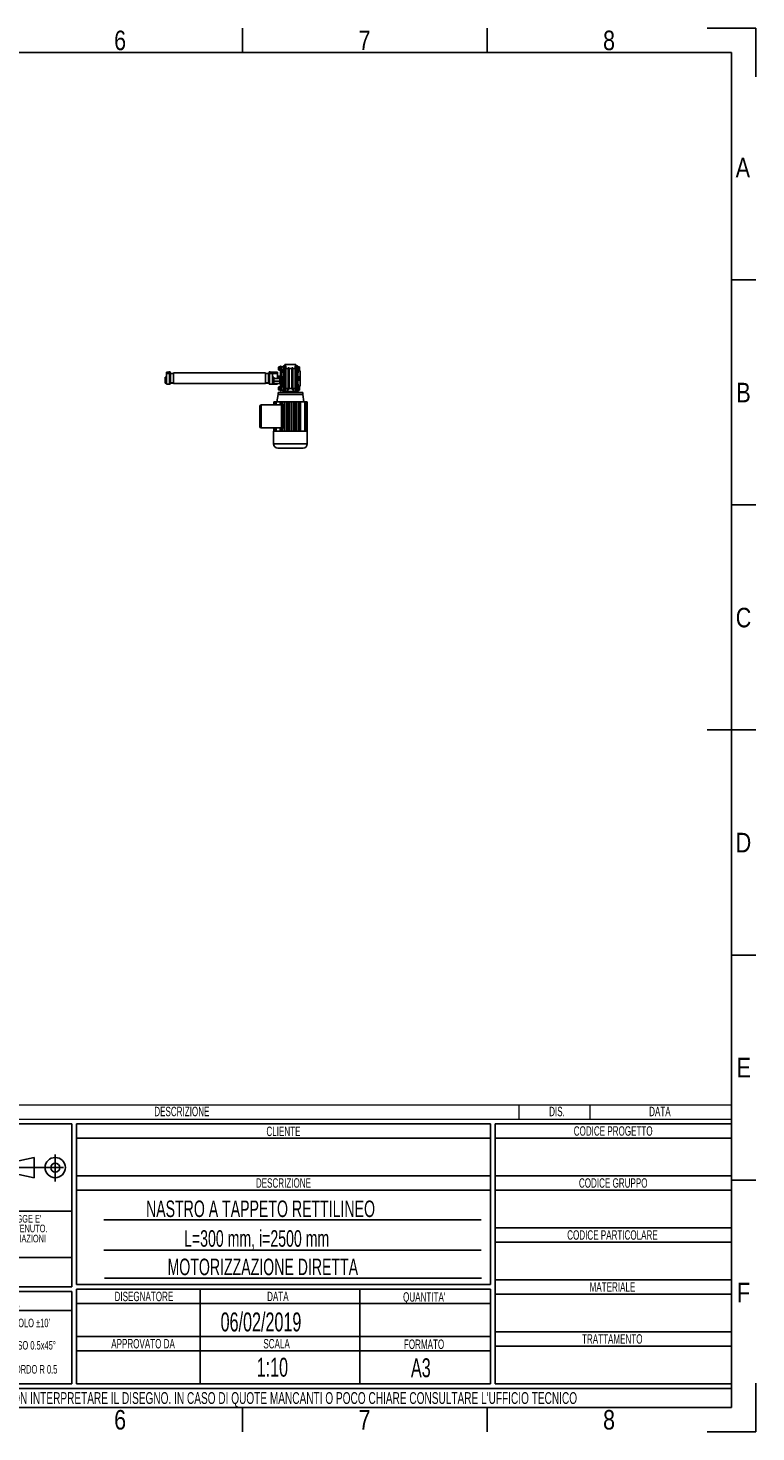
# Model space of a CAD drawing. Header units: millimetres. Extents: x 0 to 420, y 0 to 297.
# Tile 7 of 7: x 266 to 420, y 0 to 297. Entities that reach past the tile are written whole.
import ezdxf
from ezdxf.enums import TextEntityAlignment as Align

# ---------------------------------------------------------------- set-up
doc = ezdxf.new("R2010")
doc.units = ezdxf.units.MM
doc.linetypes.add('CENTERX2', pattern=[20.32, 12.7, -2.54, 2.54, -2.54])
doc.layers.add('CARTIGLIO', color=140, linetype='Continuous')
doc.styles.add('SLDTEXTSTYLE0', font='TXT', dxfattribs={"width": 0.638298})
doc.styles.add('SLDTEXTSTYLE1', font='TXT', dxfattribs={"width": 0.675})
doc.styles.add('SLDTEXTSTYLE2', font='TXT', dxfattribs={"width": 0.821468})

# ---------------------------------------------------------------- blocks, each defined once
blk = doc.blocks.new('SW_NOTE_0')
at = {"layer": 'CARTIGLIO', "color": 0, "insert": (7.53, 2.58), "char_height": 2, "attachment_point": 2, "style": 'SLDTEXTSTYLE0'}
blk.add_mtext('TRATTAMENTO', dxfattribs=at)
blk = doc.blocks.new('SW_NOTE_0_1')
at = {"layer": 'CARTIGLIO', "color": 0, "insert": (85.41, 3.22), "char_height": 2.5, "attachment_point": 2, "style": 'SLDTEXTSTYLE0'}
blk.add_mtext("ATTENZIONE: NON INTERPRETARE IL DISEGNO. IN CASO DI QUOTE MANCANTI O POCO CHIARE CONSULTARE L'UFFICIO TECNICO", dxfattribs=at)
blk = doc.blocks.new('SW_NOTE_0_2')
at = {"layer": 'CARTIGLIO', "color": 0, "insert": (3.51, 2.58), "char_height": 2, "attachment_point": 2, "style": 'SLDTEXTSTYLE0'}
blk.add_mtext('SCALA', dxfattribs=at)
blk = doc.blocks.new('SW_NOTE_0_3')
at = {"layer": 'CARTIGLIO', "color": 0, "insert": (8.67, 2.58), "char_height": 2, "attachment_point": 2, "style": 'SLDTEXTSTYLE0'}
blk.add_mtext('APPROVATO DA', dxfattribs=at)
blk = doc.blocks.new('SW_NOTE_0_4')
at = {"layer": 'CARTIGLIO', "color": 0, "insert": (5.4, 2.58), "char_height": 2, "attachment_point": 2, "style": 'SLDTEXTSTYLE0'}
blk.add_mtext('FORMATO', dxfattribs=at)
blk = doc.blocks.new('SW_NOTE_0_5')
at = {"layer": 'CARTIGLIO', "color": 0, "insert": (7.61, 2.58), "char_height": 2, "attachment_point": 2, "style": 'SLDTEXTSTYLE0'}
blk.add_mtext('DISEGNATORE', dxfattribs=at)
blk = doc.blocks.new('SW_NOTE_0_6')
at = {"layer": 'CARTIGLIO', "color": 0, "insert": (2.85, 2.58), "char_height": 2, "attachment_point": 2, "style": 'SLDTEXTSTYLE0'}
blk.add_mtext('DATA', dxfattribs=at)
blk = doc.blocks.new('SW_NOTE_0_7')
at = {"layer": 'CARTIGLIO', "color": 0, "insert": (5.56, 2.58), "char_height": 2, "attachment_point": 2, "style": 'SLDTEXTSTYLE0'}
blk.add_mtext("QUANTITA'", dxfattribs=at)
blk = doc.blocks.new('SW_NOTE_0_8')
at = {"layer": 'CARTIGLIO', "color": 0, "insert": (7.1, 2.58), "char_height": 2, "attachment_point": 2, "style": 'SLDTEXTSTYLE0'}
blk.add_mtext('DESCRIZIONE', dxfattribs=at)
blk = doc.blocks.new('SW_NOTE_0_9')
at = {"layer": 'CARTIGLIO', "color": 0, "insert": (4.23, 2.58), "char_height": 2, "attachment_point": 2, "style": 'SLDTEXTSTYLE0'}
blk.add_mtext('CLIENTE', dxfattribs=at)
blk = doc.blocks.new('SW_NOTE_0_10')
at = {"layer": 'CARTIGLIO', "color": 0, "insert": (5.69, 2.58), "char_height": 2, "attachment_point": 2, "style": 'SLDTEXTSTYLE0'}
blk.add_mtext('MATERIALE', dxfattribs=at)
blk = doc.blocks.new('SW_NOTE_0_11')
at = {"layer": 'CARTIGLIO', "color": 0, "insert": (12.15, 2.58), "char_height": 2, "attachment_point": 2, "style": 'SLDTEXTSTYLE0'}
blk.add_mtext('CODICE PARTICOLARE', dxfattribs=at)
blk = doc.blocks.new('SW_NOTE_0_12')
at = {"layer": 'CARTIGLIO', "color": 0, "insert": (9.55, 2.58), "char_height": 2, "attachment_point": 2, "style": 'SLDTEXTSTYLE0'}
blk.add_mtext('CODICE GRUPPO', dxfattribs=at)
blk = doc.blocks.new('SW_NOTE_0_13')
at = {"layer": 'CARTIGLIO', "color": 0, "insert": (10.69, 2.58), "char_height": 2, "attachment_point": 2, "style": 'SLDTEXTSTYLE0'}
blk.add_mtext('CODICE PROGETTO', dxfattribs=at)
blk = doc.blocks.new('SW_NOTE_0_14')
at = {"layer": 'CARTIGLIO', "color": 0, "insert": (6.68, 2.32), "char_height": 1.8, "attachment_point": 2, "style": 'SLDTEXTSTYLE0'}
blk.add_mtext("ANGOLO ±10'", dxfattribs=at)
blk = doc.blocks.new('SW_NOTE_0_15')
at = {"layer": 'CARTIGLIO', "color": 0, "insert": (23.94, 3.87), "char_height": 3, "attachment_point": 2, "style": 'SLDTEXTSTYLE0'}
blk.add_mtext('TOLLERANZE DI LAVORAZIONE', dxfattribs=at)
blk = doc.blocks.new('SW_NOTE_0_16')
at = {"layer": 'CARTIGLIO', "color": 0, "insert": (21.07, 5.8), "char_height": 4.5, "attachment_point": 2, "style": 'SLDTEXTSTYLE1'}
blk.add_mtext('CONFIDENZIALE', dxfattribs=at)
blk = doc.blocks.new('SW_NOTE_0_17')
at = {"layer": 'CARTIGLIO', "color": 0, "insert": (28.04, 2.06), "char_height": 1.6, "attachment_point": 2, "style": 'SLDTEXTSTYLE0'}
blk.add_mtext('DISEGNO ESEGUITO CON CAD NON SONO AMMESSE VARIAZIONI', dxfattribs=at)
blk = doc.blocks.new('SW_NOTE_0_18')
at = {"layer": 'CARTIGLIO', "color": 0, "insert": (27.34, 2.06), "char_height": 1.6, "attachment_point": 2, "style": 'SLDTEXTSTYLE0'}
blk.add_mtext('VIETATO RIPRODURRE O COMUNICARNE A TERZI IL CONTENUTO.', dxfattribs=at)
blk = doc.blocks.new('SW_NOTE_0_19')
at = {"layer": 'CARTIGLIO', "color": 0, "insert": (7.59, 2.32), "char_height": 1.8, "attachment_point": 2, "style": 'SLDTEXTSTYLE0'}
blk.add_mtext('SMUSSO 0.5x45°', dxfattribs=at)
blk = doc.blocks.new('SW_NOTE_0_21')
at = {"layer": 'CARTIGLIO', "color": 0, "char_height": 1.6, "attachment_point": 2, "style": 'SLDTEXTSTYLE0'}
for s, insert in [("DISEGNO DI PROPRIETA'", (10.28, 2.06)), ('ALUSIC srl', (25.45, 2.06)), (". A TERMINI DI LEGGE E'", (39.41, 2.06))]:
    blk.add_mtext(s, dxfattribs=dict(at, insert=insert))
blk = doc.blocks.new('SW_NOTE_0_22')
at = {"layer": 'CARTIGLIO', "color": 0, "insert": (8.57, 2.32), "char_height": 1.8, "attachment_point": 2, "style": 'SLDTEXTSTYLE0'}
blk.add_mtext('RACCORDO R 0.5', dxfattribs=at)
blk = doc.blocks.new('SW_NOTE_0_28')
at = {"layer": 'CARTIGLIO', "color": 0, "insert": (2.85, 2.58), "char_height": 2, "attachment_point": 2, "style": 'SLDTEXTSTYLE0'}
blk.add_mtext('DATA', dxfattribs=at)
blk = doc.blocks.new('SW_NOTE_0_29')
at = {"layer": 'CARTIGLIO', "color": 0, "insert": (7.1, 2.58), "char_height": 2, "attachment_point": 2, "style": 'SLDTEXTSTYLE0'}
blk.add_mtext('DESCRIZIONE', dxfattribs=at)
blk = doc.blocks.new('SW_NOTE_0_30')
at = {"layer": 'CARTIGLIO', "color": 0, "insert": (1.97, 2.58), "char_height": 2, "attachment_point": 2, "style": 'SLDTEXTSTYLE0'}
blk.add_mtext('DIS.', dxfattribs=at)
blk = doc.blocks.new('Cartiglio ALUSIC')
at = {"color": 161, "linetype": 'Continuous', "lineweight": 18}
for p, q in [((113.97, 154), (313.62, 154)), ((268.62, 154), (268.62, 151)), ((283.62, 154), (283.62, 151)), ((313.62, 151), (313.62, 154)), ((113.97, 151), (313.62, 151))]:
    blk.add_line(p, q, dxfattribs=at)
at = {"layer": 'CARTIGLIO'}
for p, q in [((173.97, 150), (113.97, 150)), ((173.97, 115.55), (173.97, 150)), ((262.62, 150), (174.97, 150)), ((174.97, 150), (174.97, 116)), ((262.62, 116), (262.62, 150)), ((313.62, 150), (263.62, 150)), ((263.62, 150), (263.62, 95)), ((313.62, 95), (313.62, 150)), ((174.97, 147), (262.62, 147)), ((263.62, 147), (313.62, 147)), ((160.56, 141.71), (166.06, 142.89)), ((166.06, 142.89), (166.06, 138.61)), ((160.56, 139.79), (166.06, 138.61)), ((174.97, 139), (262.62, 139)), ((263.62, 139), (313.62, 139)), ((174.97, 136), (262.62, 136)), ((263.62, 136), (313.62, 136)), ((113.97, 131.5), (173.97, 131.5)), ((260.62, 129.67), (180.8, 129.67)), ((263.62, 128), (313.62, 128)), ((263.62, 125), (313.62, 125)), ((180.8, 123.31), (260.62, 123.31)), ((173.97, 121.76), (113.97, 121.76)), ((174.97, 116), (262.62, 116)), ((180.92, 117.32), (260.74, 117.32)), ((263.62, 117), (313.62, 117)), ((173.97, 115.55), (113.97, 115.55)), ((113.97, 114.55), (173.97, 114.55)), ((173.97, 95), (173.97, 114.55)), ((174.97, 115), (262.62, 115)), ((174.97, 95), (174.97, 115)), ((201.14, 115), (201.14, 95)), ((234.97, 115), (234.97, 95)), ((262.62, 115), (262.62, 95)), ((263.62, 114), (313.62, 114)), ((173.96, 110.49), (113.96, 110.49)), ((174.97, 112), (262.62, 112)), ((174.97, 105), (262.62, 105)), ((263.62, 106), (313.62, 106)), ((174.97, 102), (262.62, 102)), ((263.62, 103), (313.62, 103)), ((113.97, 95), (173.97, 95)), ((313.62, 94), (113.97, 94)), ((262.62, 95), (174.97, 95)), ((263.62, 95), (313.62, 95)), ((313.62, 90), (313.62, 94)), ((113.97, 90), (313.62, 90))]:
    blk.add_line(p, q, dxfattribs=at)
at = {"layer": 'CARTIGLIO', "linetype": 'CENTERX2'}
for p, q in [((170.49, 143.5), (170.49, 137.84)), ((159.56, 140.75), (173.38, 140.75))]:
    blk.add_line(p, q, dxfattribs=at)
at = {"layer": 'CARTIGLIO', "linetype": 'Continuous'}
blk.add_line((113.97, 90), (313.62, 90), dxfattribs=at)
at = {"layer": 'CARTIGLIO'}
for radius in [2.14, 0.957]:
    blk.add_circle((170.49, 140.75), radius, dxfattribs=at)
at = {"layer": 'CARTIGLIO', "color": 140}
for name, p in [('SW_NOTE_0_29', (190.19, 151.04)), ('SW_NOTE_0_30', (274.72, 151.04)), ('SW_NOTE_0_28', (295.62, 151.04)), ('SW_NOTE_0_9', (214.56, 146.84)), ('SW_NOTE_0_13', (277.89, 146.91)), ('SW_NOTE_0_8', (211.69, 135.91)), ('SW_NOTE_0_12', (279.04, 135.91)), ('SW_NOTE_0_21', (118.97, 128.66)), ('SW_NOTE_0_18', (116.35, 126.61)), ('SW_NOTE_0_17', (115.64, 124.47)), ('SW_NOTE_0_11', (276.28, 124.91)), ('SW_NOTE_0_16', (122.24, 115.47)), ('SW_NOTE_0_10', (282.74, 113.91)), ('SW_NOTE_0_15', (119.54, 110.32)), ('SW_NOTE_0_5', (181.65, 111.91)), ('SW_NOTE_0_6', (214.76, 111.91)), ('SW_NOTE_0_7', (243.03, 111.8)), ('SW_NOTE_0_14', (157.6, 106.46)), ('SW_NOTE_0_19', (156.67, 101.73)), ('SW_NOTE_0_3', (180.41, 101.91)), ('SW_NOTE_0_2', (213.83, 101.91)), ('SW_NOTE_0_4', (243.15, 101.8)), ('SW_NOTE_0', (280.86, 102.91)), ('SW_NOTE_0_22', (155.63, 96.65)), ('SW_NOTE_0_1', (127.63, 90.02))]:
    blk.add_blockref(name, p, dxfattribs=at)
at = {"layer": 'CARTIGLIO', "color": 140, "style": 'SLDTEXTSTYLE0', "width": 0.638298}
for tag, height, p in [('AUTOATTR1', 3.5, (223.45, 133.7)), ('AUTOATTR2', 3.5, (221.93, 127.42)), ('AUTOATTR11', 3.5, (222.86, 121.41)), ('AUTOATTR8', 4, (219.24, 110)), ('AUTOATTR9', 4, (218.12, 100.42)), ('AUTOATTR0', 4, (249.03, 100.31))]:
    blk.add_attdef(tag, text='', height=height, dxfattribs=at).set_placement(p, align=Align.TOP_CENTER)
at = {"layer": 'CARTIGLIO', "color": 140}
for tag in ['AUTOATTR13', 'AUTOATTR12', 'AUTOATTR10', 'AUTOATTR7', 'AUTOATTR6', 'AUTOATTR5', 'AUTOATTR4', 'AUTOATTR3']:
    blk.add_attdef(tag, (0, 0), '', height=4, dxfattribs=at)

msp = doc.modelspace()

# ---------------------------------------------------------------- linework, layer by layer
at = {"color": 7, "linetype": 'Continuous', "lineweight": 25}
for p, q in [((320.31366, 225.52996), (320.31366, 225.85429)), ((322.64883, 225.85429), (320.31366, 225.85429)), ((322.64883, 225.52996), (322.64883, 225.85429)), ((294.95109, 223.13641), (295.17812, 223.13641)), ((294.95109, 222.68635), (294.95109, 223.13641)), ((295.24299, 223.32452), (295.17812, 223.25965)), ((295.17812, 222.61099), (295.17812, 223.25965)), ((295.24299, 224.23264), (295.89165, 224.23264)), ((295.24299, 223.93779), (295.24299, 224.23264)), ((295.89165, 223.93779), (295.24299, 223.93779)), ((295.24299, 223.93779), (295.24299, 221.63801)), ((295.98895, 224.26507), (295.79435, 224.26507)), ((295.89165, 224.23264), (295.89165, 223.93779)), ((295.89165, 223.97318), (295.98895, 223.97318)), ((295.89165, 223.93779), (295.89165, 221.63801)), ((295.89165, 223.90831), (296.08625, 223.90831)), ((296.08625, 223.81101), (295.89165, 223.81101)), ((296.08625, 223.48668), (295.89165, 223.48668)), ((295.98895, 223.97318), (295.98895, 224.26507)), ((295.98895, 223.48668), (295.98895, 223.81101)), ((296.08625, 223.58398), (295.98895, 223.58398)), ((296.7349, 223.9448), (296.08625, 223.94075)), ((296.08625, 222.93532), (296.08625, 223.94075)), ((296.08625, 221.9299), (296.08625, 222.93532)), ((316.19467, 224.03804), (296.7349, 224.03804)), ((296.7349, 224.03804), (296.7349, 221.8326)), ((316.19467, 224.03804), (316.19467, 221.8326)), ((316.84333, 223.94075), (316.19467, 223.9448)), ((316.84333, 222.93532), (316.84333, 223.94075)), ((316.84333, 223.90831), (317.03793, 223.90831)), ((317.03793, 223.81101), (316.84333, 223.81101)), ((316.94063, 223.51912), (316.84333, 223.51912)), ((317.03793, 223.48668), (316.84333, 223.48668)), ((316.84333, 221.9299), (316.84333, 222.93532)), ((316.94063, 223.97318), (316.94063, 224.26507)), ((316.94063, 224.26507), (317.13523, 224.26507)), ((317.03793, 223.97318), (316.94063, 223.97318)), ((316.94063, 223.48668), (316.94063, 223.81101)), ((317.68659, 224.23264), (317.03793, 224.23264)), ((317.03793, 224.23264), (317.03793, 223.93779)), ((317.03793, 223.93779), (317.03793, 221.63801)), ((317.03793, 223.93779), (317.68659, 223.93779)), ((317.68659, 223.93779), (317.68659, 224.23264)), ((317.68659, 224.23264), (318.75688, 224.23264)), ((317.68659, 223.93779), (317.68659, 221.63801)), ((318.75688, 223.90831), (317.68659, 223.90831)), ((317.75146, 223.25965), (317.68659, 223.32452)), ((317.75146, 223.25965), (317.75146, 222.93532)), ((317.75146, 223.13641), (317.97849, 223.13641)), ((317.75146, 222.93532), (317.75146, 222.61099)), ((317.97849, 223.13641), (317.97849, 222.68635)), ((317.97849, 222.87046), (319.21233, 222.87046)), ((318.75688, 224.23264), (318.75688, 223.90831)), ((318.75688, 222.87046), (318.75688, 223.90831)), ((319.34067, 223.38938), (318.75688, 223.38938)), ((318.99205, 225.31818), (318.97742, 225.27798)), ((318.97742, 225.23261), (318.97742, 225.27798)), ((318.97742, 224.96838), (318.97742, 225.23261)), ((318.99428, 225.14112), (318.97742, 224.96838)), ((318.97742, 224.96838), (318.99428, 224.79563)), ((318.97742, 224.71437), (318.97742, 224.96838)), ((318.99428, 224.79563), (318.97742, 224.71437)), ((318.97742, 224.71437), (318.99428, 224.63311)), ((318.97742, 224.67922), (318.97742, 224.71437)), ((318.97742, 224.67922), (318.99205, 224.63901)), ((318.97742, 223.16372), (318.99428, 223.19849)), ((318.97742, 223.06924), (318.97742, 223.16931)), ((318.97742, 222.87046), (318.97742, 223.06924)), ((318.99428, 222.94), (318.98713, 222.87046)), ((318.99298, 225.31785), (318.99428, 225.32409)), ((318.99428, 225.32409), (319.23689, 225.32409)), ((318.99428, 225.14112), (319.23689, 225.14112)), ((318.99428, 224.79563), (319.23689, 224.79563)), ((318.99428, 224.63311), (319.23689, 224.63311)), ((318.99428, 223.19849), (319.23689, 223.19849)), ((318.99428, 222.94), (319.23689, 222.94)), ((319.21233, 222.87046), (319.24337, 222.59478)), ((319.34067, 225.38401), (319.23689, 225.38401)), ((319.23689, 225.38401), (319.23689, 224.57319)), ((319.23689, 224.57319), (319.34067, 224.57319)), ((319.34067, 223.27587), (319.23689, 223.27587)), ((319.23689, 223.27587), (319.23689, 222.8701)), ((319.24337, 222.87046), (319.24337, 222.59478)), ((319.32378, 222.76596), (319.25567, 222.76239)), ((319.25567, 222.76239), (319.25567, 222.44256)), ((319.32378, 222.44356), (319.32378, 222.76596)), ((319.33743, 222.753), (319.33743, 222.43995)), ((319.53527, 225.46509), (319.34067, 225.46509)), ((319.34067, 225.46509), (319.34067, 223.84345)), ((319.53527, 223.84345), (319.34067, 223.84345)), ((319.34067, 223.84345), (319.34067, 221.92837)), ((319.53527, 225.46509), (319.53527, 223.84345)), ((319.92446, 225.31915), (319.53527, 225.31915)), ((319.53527, 224.65753), (319.8596, 224.65753)), ((319.8596, 224.48813), (319.53527, 224.48813)), ((319.53527, 223.84345), (319.53527, 221.92837)), ((319.92446, 223.211), (319.53527, 223.211)), ((319.53851, 221.88519), (319.53851, 222.753)), ((319.62027, 222.76239), (319.55216, 222.76596)), ((319.55216, 222.76596), (319.55216, 221.87224)), ((319.62027, 221.87581), (319.62027, 222.76239)), ((319.7623, 223.09749), (319.63257, 223.09749)), ((319.63257, 223.09749), (319.63257, 221.54071)), ((319.7623, 223.09749), (319.7623, 221.54071)), ((319.92446, 224.80292), (319.8596, 224.80292)), ((319.8596, 224.80292), (319.8596, 224.05696)), ((319.8596, 224.05696), (319.92446, 224.05696)), ((320.21636, 225.51374), (319.98933, 225.51374)), ((319.98933, 225.51374), (319.98933, 222.87046)), ((319.98933, 222.87046), (319.98933, 222.73466)), ((320.47582, 225.52996), (320.21636, 225.52996)), ((320.21636, 225.52996), (320.21636, 220.21096)), ((320.47582, 220.21096), (320.47582, 225.52996)), ((321.00772, 224.9786), (320.47582, 224.9786)), ((321.2153, 225.12941), (321.00772, 225.12941)), ((321.00772, 225.12941), (321.00772, 225.12499)), ((321.2153, 225.12499), (321.00772, 225.12499)), ((321.00772, 225.12499), (321.00772, 224.6533)), ((321.2153, 224.6533), (321.00772, 224.6533)), ((321.00772, 224.6533), (321.00772, 224.52799)), ((321.2153, 224.52799), (321.00772, 224.52799)), ((321.00772, 224.52799), (321.00772, 221.21293)), ((321.2153, 225.12941), (321.2153, 225.12499)), ((321.2153, 225.12499), (321.2153, 224.6533)), ((321.7472, 224.9786), (321.2153, 224.9786)), ((321.2153, 224.6533), (321.2153, 224.52799)), ((321.2153, 224.52799), (321.2153, 221.21293)), ((321.95477, 225.12941), (321.7472, 225.12941)), ((321.7472, 225.12499), (321.7472, 225.12941)), ((321.7472, 225.12499), (321.95477, 225.12499)), ((321.7472, 224.6533), (321.7472, 225.12499)), ((321.7472, 224.6533), (321.95477, 224.6533)), ((321.7472, 224.52799), (321.7472, 224.6533)), ((321.7472, 224.52799), (321.95477, 224.52799)), ((321.7472, 221.21293), (321.7472, 224.52799)), ((321.95477, 225.12499), (321.95477, 225.12941)), ((321.95477, 224.6533), (321.95477, 225.12499)), ((322.48667, 224.9786), (321.95477, 224.9786)), ((321.95477, 224.52799), (321.95477, 224.6533)), ((321.95477, 221.21293), (321.95477, 224.52799)), ((322.74613, 225.52996), (322.48667, 225.52996)), ((322.48667, 225.52996), (322.48667, 220.21096)), ((322.74613, 220.21096), (322.74613, 225.52996)), ((322.97316, 225.51374), (322.74613, 225.51374)), ((322.97316, 222.87046), (322.97316, 225.51374)), ((322.97316, 220.22717), (322.97316, 222.87046)), ((323.42722, 225.31915), (323.03803, 225.31915)), ((323.10289, 224.80292), (323.03803, 224.80292)), ((323.03803, 224.05696), (323.10289, 224.05696)), ((323.42722, 223.211), (323.03803, 223.211)), ((323.10289, 224.42994), (323.10289, 224.80292)), ((323.10289, 224.65753), (323.42722, 224.65753)), ((323.42722, 224.48813), (323.10289, 224.48813)), ((323.10289, 224.05696), (323.10289, 224.42994)), ((323.42722, 224.65753), (323.42722, 225.31915)), ((323.42722, 224.65753), (323.42722, 224.48813)), ((323.52452, 224.49211), (323.42722, 224.49211)), ((323.42722, 222.52991), (323.42722, 223.211)), ((323.52452, 222.87046), (323.52452, 224.49211)), ((323.52452, 221.24881), (323.52452, 222.87046)), ((294.95109, 221.83909), (294.95109, 222.28915)), ((295.24299, 221.83909), (294.95109, 221.83909)), ((295.17812, 222.61099), (295.24299, 222.54613)), ((295.89165, 221.63801), (295.24299, 221.63801)), ((295.89165, 222.38396), (296.08625, 222.38396)), ((295.89165, 222.2218), (295.92408, 222.2218)), ((296.00841, 222.21207), (295.89165, 222.21207)), ((295.89165, 221.89747), (296.7349, 221.89747)), ((295.98895, 221.7353), (295.89165, 221.7353)), ((295.89165, 221.67044), (295.98895, 221.67044)), ((295.92408, 222.38396), (295.92408, 222.21207)), ((295.98895, 221.67044), (295.98895, 221.7353)), ((296.00841, 222.03369), (296.00841, 222.21207)), ((296.00841, 222.09207), (296.04759, 222.09207)), ((296.04759, 222.05963), (296.00841, 222.05963)), ((296.08625, 222.03369), (296.00841, 222.03369)), ((296.08625, 222.1373), (296.04759, 222.09207)), ((296.08625, 221.9299), (296.7349, 221.92585)), ((316.19467, 221.8326), (296.7349, 221.8326)), ((316.19467, 221.92585), (316.84333, 221.9299)), ((317.03793, 221.89747), (316.19467, 221.89747)), ((316.84333, 222.38396), (317.03793, 222.38396)), ((316.84333, 222.05963), (316.88199, 222.05963)), ((316.84333, 222.03369), (316.92117, 222.03369)), ((316.88199, 222.09207), (316.92117, 222.09207)), ((316.92117, 222.05963), (316.88199, 222.05963)), ((316.92117, 222.03369), (316.92117, 222.21207)), ((316.92117, 222.21207), (317.03793, 222.21207)), ((316.94063, 221.67044), (316.94063, 221.7353)), ((316.94063, 221.7353), (317.03793, 221.7353)), ((317.03793, 221.67044), (316.94063, 221.67044)), ((317.0055, 222.21207), (317.0055, 222.38396)), ((317.0055, 222.2218), (317.03793, 222.2218)), ((317.03793, 221.63801), (317.68659, 221.63801)), ((317.68659, 222.54613), (317.75146, 222.61099)), ((317.97849, 221.83909), (317.68659, 221.83909)), ((318.75688, 221.63801), (317.68659, 221.63801)), ((317.71764, 221.76774), (317.7096, 221.83909)), ((317.71764, 221.76774), (319.21233, 221.76774)), ((317.97849, 222.3191), (319.21233, 222.3191)), ((317.97849, 222.28915), (317.97849, 221.83909)), ((318.75688, 221.76774), (318.75688, 221.63801)), ((318.88661, 219.88663), (318.88661, 219.49743)), ((324.07588, 219.88663), (318.88661, 219.88663)), ((318.97742, 221.05991), (318.99428, 221.07875)), ((318.97742, 220.93937), (318.97742, 221.06163)), ((318.97742, 220.64177), (318.97742, 220.93937)), ((318.99428, 220.79999), (318.97742, 220.64177)), ((318.97742, 220.64177), (318.99428, 220.48355)), ((318.97742, 220.46472), (318.97742, 220.64177)), ((318.99428, 220.48355), (318.97742, 220.46472)), ((318.97742, 220.46472), (318.99428, 220.44588)), ((318.99428, 221.07875), (319.23689, 221.07875)), ((318.99428, 220.79999), (319.23689, 220.79999)), ((318.99428, 220.48355), (319.23689, 220.48355)), ((318.99428, 220.44588), (319.23689, 220.44588)), ((319.24337, 222.59478), (319.21233, 222.3191)), ((319.21233, 222.3191), (319.24337, 222.04342)), ((319.24337, 222.04342), (319.21233, 221.76774)), ((319.34067, 221.16773), (319.23689, 221.16773)), ((319.23689, 221.16773), (319.23689, 220.3569)), ((319.23689, 220.3569), (319.34067, 220.3569)), ((319.24337, 222.59478), (319.24337, 222.04342)), ((319.24337, 222.04342), (319.24337, 221.76774)), ((319.25567, 222.44256), (319.25567, 221.87581)), ((319.25567, 221.87581), (319.32378, 221.87224)), ((319.32378, 221.87224), (319.32378, 222.44356)), ((319.34067, 222.71478), (319.33743, 222.71478)), ((319.33743, 222.43995), (319.33743, 221.88519)), ((319.33743, 221.92342), (319.34067, 221.92342)), ((319.53527, 221.92837), (319.34067, 221.92837)), ((319.34067, 221.92837), (319.34067, 220.35821)), ((319.53527, 220.35821), (319.34067, 220.35821)), ((319.34067, 220.35821), (319.34067, 220.27582)), ((319.34067, 220.27582), (319.53527, 220.27582)), ((319.53851, 222.71478), (319.53527, 222.71478)), ((319.53527, 221.92837), (319.53527, 220.35821)), ((319.53527, 221.92342), (319.53851, 221.92342)), ((319.53527, 221.25279), (319.8596, 221.25279)), ((319.8596, 221.08339), (319.53527, 221.08339)), ((319.53527, 220.42177), (319.92446, 220.42177)), ((319.53527, 220.35821), (319.53527, 220.27582)), ((319.55216, 221.87224), (319.62027, 221.87581)), ((319.63257, 221.54071), (319.7623, 221.54071)), ((320.08577, 222.73466), (319.7623, 222.73466)), ((320.08577, 222.69956), (319.7623, 222.69956)), ((320.08577, 222.284), (319.7623, 222.284)), ((320.08577, 221.90353), (319.7623, 221.90353)), ((319.79473, 220.08122), (319.79473, 219.88663)), ((323.16776, 220.08122), (319.79473, 220.08122)), ((319.92446, 221.68395), (319.8596, 221.68395)), ((319.8596, 221.68395), (319.8596, 220.938)), ((319.8596, 220.938), (319.92446, 220.938)), ((319.98933, 221.90353), (319.98933, 220.22717)), ((319.98933, 220.22717), (320.21636, 220.22717)), ((320.10825, 222.49178), (320.08577, 222.69956)), ((320.08577, 222.284), (320.10825, 222.49178)), ((320.10825, 222.09376), (320.08577, 222.284)), ((320.08577, 221.90353), (320.10825, 222.09376)), ((320.10783, 221.91876), (320.10825, 221.91992)), ((320.10825, 222.71711), (320.10825, 222.49178)), ((320.10825, 222.49178), (320.10825, 222.09376)), ((320.10825, 222.09376), (320.10825, 221.92052)), ((320.21636, 220.21096), (320.47582, 220.21096)), ((320.24879, 220.21096), (320.24879, 220.08122)), ((320.4273, 220.08122), (320.4273, 220.21096)), ((320.47582, 220.76232), (321.00772, 220.76232)), ((320.90107, 220.76232), (320.90107, 220.08122)), ((321.2153, 221.21293), (321.00772, 221.21293)), ((321.00772, 221.21293), (321.00772, 221.08761)), ((321.2153, 221.08761), (321.00772, 221.08761)), ((321.00772, 221.08761), (321.00772, 220.61593)), ((321.2153, 220.61593), (321.00772, 220.61593)), ((321.00772, 220.61593), (321.00772, 220.61151)), ((321.00772, 220.61151), (321.2153, 220.61151)), ((321.2153, 221.21293), (321.2153, 221.08761)), ((321.2153, 221.08761), (321.2153, 220.61593)), ((321.2153, 220.76232), (321.7472, 220.76232)), ((321.2153, 220.61593), (321.2153, 220.61151)), ((321.7472, 221.21293), (321.95477, 221.21293)), ((321.7472, 221.08761), (321.7472, 221.21293)), ((321.7472, 221.08761), (321.95477, 221.08761)), ((321.7472, 220.61593), (321.7472, 221.08761)), ((321.7472, 220.61593), (321.95477, 220.61593)), ((321.7472, 220.61151), (321.7472, 220.61593)), ((321.7472, 220.61151), (321.95477, 220.61151)), ((321.95477, 221.08761), (321.95477, 221.21293)), ((321.95477, 220.61593), (321.95477, 221.08761)), ((321.95477, 220.76232), (322.48667, 220.76232)), ((321.95477, 220.61151), (321.95477, 220.61593)), ((322.06142, 220.08122), (322.06142, 220.76232)), ((322.48667, 220.21096), (322.74613, 220.21096)), ((322.53519, 220.21096), (322.53519, 220.08122)), ((322.7137, 220.08122), (322.7137, 220.21096)), ((322.74613, 220.22717), (322.97316, 220.22717)), ((323.03803, 222.52991), (323.42722, 222.52991)), ((323.10289, 221.68395), (323.03803, 221.68395)), ((323.03803, 220.938), (323.10289, 220.938)), ((323.03803, 220.42177), (323.42722, 220.42177)), ((323.10289, 221.31098), (323.10289, 221.68395)), ((323.10289, 220.938), (323.10289, 221.31098)), ((323.10289, 221.25279), (323.42722, 221.25279)), ((323.42722, 221.08339), (323.10289, 221.08339)), ((323.16776, 219.88663), (323.16776, 220.08122)), ((323.42722, 221.25279), (323.42722, 221.08339)), ((323.42722, 221.24881), (323.52452, 221.24881)), ((323.42722, 220.42177), (323.42722, 221.08339)), ((324.07588, 219.49743), (324.07588, 219.88663)), ((314.98168, 212.71894), (314.98168, 216.93523)), ((315.30601, 217.25956), (315.30601, 212.39462)), ((315.30601, 217.25956), (319.60013, 217.25956)), ((317.92839, 217.94065), (318.01471, 217.94065)), ((317.92839, 217.94065), (317.92839, 217.25956)), ((318.01471, 217.94065), (318.01471, 217.25956)), ((318.01471, 217.94065), (318.18391, 217.94065)), ((318.18391, 217.94065), (318.18391, 217.25956)), ((318.18391, 217.94065), (318.44985, 217.94065)), ((318.44985, 217.94065), (318.44985, 217.25956)), ((318.44985, 217.94065), (319.33478, 217.94065)), ((318.88661, 219.49743), (318.62715, 217.94065)), ((324.07588, 219.49743), (318.88661, 219.49743)), ((319.60013, 217.94065), (319.33478, 217.94065)), ((319.33478, 217.94065), (319.33478, 217.25956)), ((319.60013, 217.94065), (319.72987, 217.94065)), ((319.60013, 217.94065), (319.60013, 211.71352)), ((319.72987, 217.94065), (319.72987, 211.71352)), ((320.11906, 217.94065), (319.72987, 217.94065)), ((319.72987, 217.25956), (319.98827, 217.25956)), ((319.98827, 217.25956), (319.98827, 212.39462)), ((320.11906, 217.94065), (320.24879, 217.94065)), ((320.11906, 217.94065), (320.11906, 211.71352)), ((320.24879, 217.94065), (320.24879, 211.71352)), ((320.63799, 217.94065), (320.24879, 217.94065)), ((320.63799, 217.94065), (320.63799, 211.71352)), ((320.63799, 217.94065), (320.76772, 217.94065)), ((320.76772, 217.94065), (320.76772, 211.71352)), ((321.15692, 217.94065), (320.76772, 217.94065)), ((321.15692, 217.94065), (321.28665, 217.94065)), ((321.15692, 217.94065), (321.15692, 211.71352)), ((321.28665, 217.94065), (321.28665, 211.71352)), ((321.67584, 217.94065), (321.28665, 217.94065)), ((321.67584, 217.94065), (321.80557, 217.94065)), ((321.67584, 217.94065), (321.67584, 211.71352)), ((321.80557, 217.94065), (321.80557, 211.71352)), ((322.19477, 217.94065), (321.80557, 217.94065)), ((322.19477, 217.94065), (322.3245, 217.94065)), ((322.19477, 217.94065), (322.19477, 211.71352)), ((322.3245, 217.94065), (322.3245, 211.71352)), ((322.7137, 217.94065), (322.3245, 217.94065)), ((322.7137, 217.94065), (322.84343, 217.94065)), ((322.7137, 217.94065), (322.7137, 211.71352)), ((322.84343, 217.94065), (322.84343, 211.71352)), ((323.23262, 217.94065), (322.84343, 217.94065)), ((323.23262, 217.94065), (323.36236, 217.94065)), ((323.23262, 217.94065), (323.23262, 211.71352)), ((323.36236, 217.94065), (323.36236, 211.71352)), ((323.62771, 217.94065), (323.36236, 217.94065)), ((323.62771, 211.71352), (323.62771, 217.94065)), ((323.62771, 217.94065), (324.51264, 217.94065)), ((324.33534, 217.94065), (324.07588, 219.49743)), ((324.51264, 217.94065), (324.51264, 211.71352)), ((324.51264, 217.94065), (324.77858, 217.94065)), ((324.77858, 217.94065), (324.77858, 211.71352)), ((324.77858, 217.94065), (324.94778, 217.94065)), ((324.94778, 217.94065), (324.94778, 211.71352)), ((324.94778, 217.94065), (325.0341, 217.94065)), ((325.0341, 217.94065), (325.0341, 211.71352)), ((315.30601, 212.39462), (319.60013, 212.39462)), ((317.91362, 211.71352), (317.91362, 209.0378)), ((317.92839, 211.71352), (317.91362, 211.71352)), ((317.92839, 212.39462), (317.92839, 211.71352)), ((318.01471, 211.71352), (317.92839, 211.71352)), ((318.01471, 212.39462), (318.01471, 211.71352)), ((318.18391, 211.71352), (318.01471, 211.71352)), ((318.18391, 212.39462), (318.18391, 211.71352)), ((318.44985, 211.71352), (318.18391, 211.71352)), ((318.44985, 212.39462), (318.44985, 211.71352)), ((319.60013, 211.71352), (318.44985, 211.71352)), ((319.33478, 212.39462), (319.33478, 211.71352)), ((320.11906, 211.71352), (319.60013, 211.71352)), ((319.72987, 212.39462), (319.98827, 212.39462)), ((320.63799, 211.71352), (320.11906, 211.71352)), ((321.15692, 211.71352), (320.63799, 211.71352)), ((321.80557, 211.71352), (321.15692, 211.71352)), ((322.3245, 211.71352), (321.80557, 211.71352)), ((322.84343, 211.71352), (322.3245, 211.71352)), ((323.36236, 211.71352), (322.84343, 211.71352)), ((324.51264, 211.71352), (323.36236, 211.71352)), ((324.77858, 211.71352), (324.51264, 211.71352)), ((324.94778, 211.71352), (324.77858, 211.71352)), ((325.0341, 211.71352), (324.94778, 211.71352)), ((325.04887, 211.71352), (325.0341, 211.71352)), ((325.04887, 209.0378), (325.04887, 211.71352)), ((317.91362, 209.0378), (321.48125, 209.0378)), ((321.48125, 209.0378), (325.04887, 209.0378))]:
    msp.add_line(p, q, dxfattribs=at)
for centre, radius, start, end in [((295.27542, 222.48775), 0.30928, 108.3367082, 180), ((295.79435, 224.20021), 0.06487, 90, 150), ((317.13523, 224.20021), 0.06487, 30, 90), ((317.65416, 222.48775), 0.30928, 0, 71.6632918), ((319.25634, 222.74943), 0.01297, 93, 180), ((319.32445, 222.753), 0.01297, 0, 93), ((319.55148, 222.753), 0.01297, 87, 180), ((319.61959, 222.74943), 0.01297, 0, 87), ((319.98933, 225.44888), 0.06487, 90, 180), ((322.97316, 225.44888), 0.06487, 0, 90), ((295.27542, 222.48775), 0.30928, 180, 263.9805025), ((317.65416, 222.48775), 0.30928, 276.0194975, 0), ((319.25634, 221.88876), 0.01297, 180, 267), ((319.32445, 221.88519), 0.01297, 267, 0), ((319.55148, 221.88519), 0.01297, 180, 273), ((319.61959, 221.88876), 0.01297, 273, 0), ((319.98933, 220.29204), 0.06487, 180, 270), ((322.97316, 220.29204), 0.06487, 270, 0), ((315.30601, 216.93523), 0.32433, 90, 180), ((315.30601, 212.71894), 0.32433, 180, 270), ((318.80553, 209.0378), 0.89191, 180, 270), ((324.15696, 209.0378), 0.89191, 270, 0)]:
    msp.add_arc(centre, radius, start, end, dxfattribs=at)
for points, knots in [([(295.17812, 222.80608), (295.15264, 222.79137), (295.07676, 222.74755), (295.00125, 222.70396), (294.95109, 222.675)], [0, 0, 0, 0, 0.335748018, 1, 1, 1, 1]), ([(317.97849, 222.675), (317.92052, 222.70847), (317.84468, 222.75225), (317.76923, 222.79582), (317.75146, 222.80608)], [0, 0, 0, 0, 0.764463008, 1, 1, 1, 1]), ([(318.99428, 225.32409), (318.99373, 225.3225), (318.98344, 225.29234), (318.98035, 225.26166), (318.97742, 225.23261)], [0, 0, 0, 0, 0.0529742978, 1, 1, 1, 1]), ([(318.97742, 225.23261), (318.97951, 225.20825), (318.98213, 225.17756), (318.9922, 225.14735), (318.99428, 225.14112)], [0, 0, 0, 0, 0.793814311, 1, 1, 1, 1]), ([(318.99428, 223.19849), (318.99373, 223.19623), (318.98344, 223.15362), (318.98035, 223.11029), (318.97742, 223.06924)], [0, 0, 0, 0, 0.052974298, 1, 1, 1, 1]), ([(318.97742, 223.06924), (318.97951, 223.03483), (318.98213, 222.99147), (318.9922, 222.9488), (318.99428, 222.94)], [0, 0, 0, 0, 0.793814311, 1, 1, 1, 1]), ([(319.24337, 222.87046), (319.23787, 222.87046), (319.23212, 222.87046), (319.21313, 222.87046), (319.21233, 222.87046)], [0, 0, 0, 0, 0.957495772, 1, 1, 1, 1]), ([(319.92446, 225.44888), (319.92446, 225.44463), (319.92446, 225.43614), (319.92446, 225.36762), (319.92446, 225.25964), (319.92446, 225.10944), (319.92446, 224.92333), (319.92446, 224.7702), (319.92446, 224.69368)], [0, 0, 0, 0, 0.166614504, 0.333401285, 0.500000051, 0.666614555, 0.833389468, 1, 1, 1, 1]), ([(319.92446, 224.69368), (319.92446, 224.61114), (319.92446, 224.446), (319.92446, 224.16298), (319.92446, 223.86009), (319.92446, 223.53966), (319.92446, 223.20807), (319.92446, 222.93724), (319.92446, 222.77991), (319.92446, 222.73466)], [0, 0, 0, 0, 0.156119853, 0.312393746, 0.468495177, 0.624611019, 0.780888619, 0.936990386, 1, 1, 1, 1]), ([(323.03803, 224.69368), (323.03803, 224.76463), (323.03803, 224.90937), (323.03803, 225.09148), (323.03803, 225.23179), (323.03803, 225.33205), (323.03803, 225.39845), (323.03803, 225.44092), (323.03803, 225.44622), (323.03803, 225.44888)], [0, 0, 0, 0, 0.154037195, 0.314245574, 0.479903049, 0.607550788, 0.737214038, 0.868256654, 1, 1, 1, 1]), ([(323.03803, 221.04724), (323.03803, 221.12335), (323.03803, 221.27861), (323.03803, 221.54786), (323.03803, 221.82054), (323.03803, 222.08829), (323.03803, 222.3421), (323.03803, 222.60417), (323.03803, 222.87046), (323.03803, 223.13675), (323.03803, 223.39882), (323.03803, 223.65262), (323.03803, 223.92038), (323.03803, 224.19308), (323.03803, 224.46232), (323.03803, 224.61758), (323.03803, 224.69368)], [0, 0, 0, 0, 0.077018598, 0.157122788, 0.239951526, 0.303775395, 0.368607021, 0.434128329, 0.500000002, 0.565871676, 0.631392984, 0.69622461, 0.760048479, 0.84288465, 0.922988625, 1, 1, 1, 1]), ([(294.95109, 222.675), (294.95109, 222.65996), (294.95109, 222.58328), (294.95109, 222.45421), (294.95109, 222.34617), (294.95109, 222.3005)], [0, 0, 0, 0, 0.1234651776, 0.6294359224, 1, 1, 1, 1]), ([(294.95109, 222.3005), (295.00905, 222.26704), (295.10657, 222.21073), (295.20361, 222.1547), (295.24299, 222.13197)], [0, 0, 0, 0, 0.594246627, 1, 1, 1, 1]), ([(296.04759, 222.09207), (296.04427, 222.08883), (296.0391, 222.08381), (296.03433, 222.07634), (296.03242, 222.07086), (296.03265, 222.06645), (296.03499, 222.06275), (296.0399, 222.06009), (296.04485, 222.0598), (296.04759, 222.05963)], [0, 0, 0, 0, 0.22756359, 0.353298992, 0.458741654, 0.564671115, 0.661238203, 0.812563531, 1, 1, 1, 1]), ([(296.04759, 222.05963), (296.05138, 222.05963), (296.06613, 222.05963), (296.07767, 222.05963), (296.08625, 222.05963)], [0, 0, 0, 0, 0.256916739, 1, 1, 1, 1]), ([(316.88199, 222.09207), (316.8782, 222.09544), (316.86345, 222.10856), (316.85191, 222.12467), (316.84333, 222.13664)], [0, 0, 0, 0, 0.2569167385, 1, 1, 1, 1]), ([(316.88199, 222.05963), (316.88531, 222.05987), (316.89048, 222.06023), (316.89525, 222.06346), (316.89716, 222.06724), (316.89692, 222.07186), (316.89459, 222.07763), (316.88968, 222.08467), (316.88473, 222.08943), (316.88199, 222.09207)], [0, 0, 0, 0, 0.22756359, 0.353298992, 0.458741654, 0.564671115, 0.661238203, 0.812563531, 1, 1, 1, 1]), ([(317.68659, 222.13197), (317.73371, 222.15918), (317.83126, 222.21549), (317.92832, 222.27153), (317.97849, 222.3005)], [0, 0, 0, 0, 0.483106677, 1, 1, 1, 1]), ([(317.68659, 221.76774), (317.6921, 221.76774), (317.69784, 221.76774), (317.71683, 221.76774), (317.71764, 221.76774)], [0, 0, 0, 0, 0.957495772, 1, 1, 1, 1]), ([(317.97849, 222.3005), (317.97849, 222.31554), (317.97849, 222.39222), (317.97849, 222.52129), (317.97849, 222.62933), (317.97849, 222.675)], [0, 0, 0, 0, 0.123465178, 0.629435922, 1, 1, 1, 1]), ([(318.99428, 221.07875), (318.99373, 221.07632), (318.98344, 221.03037), (318.98035, 220.98363), (318.97742, 220.93937)], [0, 0, 0, 0, 0.052974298, 1, 1, 1, 1]), ([(318.97742, 220.93937), (318.97951, 220.90225), (318.98213, 220.8555), (318.9922, 220.80948), (318.99428, 220.79999)], [0, 0, 0, 0, 0.793814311, 1, 1, 1, 1]), ([(319.21233, 221.76774), (319.21313, 221.76774), (319.23212, 221.76774), (319.23787, 221.76774), (319.24337, 221.76774)], [0, 0, 0, 0, 0.042504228, 1, 1, 1, 1]), ([(319.92446, 221.90353), (319.92446, 221.89693), (319.92446, 221.78375), (319.92446, 221.57897), (319.92446, 221.29465), (319.92446, 221.12968), (319.92446, 221.04724)], [0, 0, 0, 0, 0.020239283, 0.346724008, 0.673523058, 1, 1, 1, 1]), ([(319.92446, 221.04724), (319.92446, 220.97071), (319.92446, 220.81757), (319.92446, 220.63147), (319.92446, 220.48127), (319.92446, 220.37329), (319.92446, 220.30477), (319.92446, 220.29628), (319.92446, 220.29204)], [0, 0, 0, 0, 0.1666184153, 0.3334012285, 0.499999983, 0.6666144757, 0.8334012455, 1, 1, 1, 1]), ([(320.10825, 222.71711), (320.10435, 222.72269), (320.10023, 222.72857), (320.0865, 222.73436), (320.08577, 222.73466)], [0, 0, 0, 0, 0.947025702, 1, 1, 1, 1]), ([(320.08577, 222.69956), (320.08854, 222.70076), (320.10197, 222.70655), (320.10547, 222.71244), (320.10825, 222.71711)], [0, 0, 0, 0, 0.206185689, 1, 1, 1, 1]), ([(320.10825, 221.92108), (320.10547, 221.91641), (320.10197, 221.91052), (320.08854, 221.90473), (320.08577, 221.90353)], [0, 0, 0, 0, 0.793814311, 1, 1, 1, 1]), ([(323.03803, 220.29204), (323.03803, 220.2947), (323.03803, 220.3), (323.03803, 220.34247), (323.03803, 220.40887), (323.03803, 220.50913), (323.03803, 220.64945), (323.03803, 220.83156), (323.03803, 220.9763), (323.03803, 221.04724)], [0, 0, 0, 0, 0.131743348, 0.262785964, 0.392449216, 0.520096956, 0.685769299, 0.845977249, 1, 1, 1, 1]), ([(318.80553, 208.1459), (318.80936, 208.1459), (318.81716, 208.1459), (318.88139, 208.1459), (318.97864, 208.1459), (319.10134, 208.1459), (319.23885, 208.1459), (319.40066, 208.1459), (319.58588, 208.1459), (319.79112, 208.1459), (320.01292, 208.1459), (320.24829, 208.1459), (320.51755, 208.1459), (320.82042, 208.1459), (321.15157, 208.1459), (321.37248, 208.1459), (321.48125, 208.1459)], [0, 0, 0, 0, 0.077626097, 0.157663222, 0.239951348, 0.304275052, 0.368606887, 0.434299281, 0.499999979, 0.565692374, 0.631393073, 0.695716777, 0.760048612, 0.842329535, 0.922372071, 1, 1, 1, 1]), ([(321.48125, 208.1459), (321.59002, 208.1459), (321.81092, 208.1459), (322.14206, 208.1459), (322.44492, 208.1459), (322.71419, 208.1459), (322.94955, 208.1459), (323.17136, 208.1459), (323.37659, 208.1459), (323.56182, 208.1459), (323.72363, 208.1459), (323.86115, 208.1459), (323.98385, 208.1459), (324.08109, 208.1459), (324.14534, 208.1459), (324.15313, 208.1459), (324.15696, 208.1459)], [0, 0, 0, 0, 0.077631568, 0.157663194, 0.239951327, 0.304275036, 0.368606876, 0.434299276, 0.499999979, 0.565692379, 0.631393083, 0.695716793, 0.760048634, 0.842329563, 0.9223666, 1, 1, 1, 1])]:
    msp.add_open_spline(points, degree=3, knots=knots, dxfattribs=at)
at = {"layer": 'CARTIGLIO', "linetype": 'Continuous'}
for p, q in [((311.34308, 291.82257), (311.34308, 296.99679)), ((363.08524, 291.82257), (363.08524, 296.99679)), ((420.00161, 296.99679), (409.65318, 296.99679)), ((420.00161, 296.99679), (420.00161, 286.64835)), ((414.8274, 291.82257), (5.18012, 291.82257)), ((414.8274, 5.171), (414.8274, 291.82257)), ((420.00161, 243.70236), (414.8274, 243.70236)), ((420.00161, 196.09957), (414.8274, 196.09957)), ((409.65318, 148.49679), (420.00161, 148.49679)), ((420.00161, 100.894), (414.8274, 100.894)), ((420.00161, 53.29121), (414.8274, 53.29121)), ((420.00161, -0.00321), (420.00161, 10.34522)), ((5.18012, 5.171), (414.8274, 5.171)), ((215.17583, 5.171), (414.8274, 5.171)), ((311.34308, -0.00321), (311.34308, 5.171)), ((363.08524, -0.00321), (363.08524, 5.171)), ((420.00161, -0.00321), (409.65318, -0.00321))]:
    msp.add_line(p, q, dxfattribs=at)
at = {"layer": 'CARTIGLIO'}
msp.add_line((215.1774, 5.171), (414.8274, 5.171), dxfattribs=at)

# ---------------------------------------------------------------- block references
ref = msp.add_blockref('Cartiglio ALUSIC', (101.2063, -84.82804), dxfattribs=at)
ref.add_attrib('AUTOATTR11', 'MOTORIZZAZIONE DIRETTA', dxfattribs={"color": 140, "height": 3.5, "style": 'SLDTEXTSTYLE0', "width": 0.638298}).set_placement((295.46701, 32.11183), align=Align.BOTTOM_LEFT)
ref.add_attrib('AUTOATTR9', '1:10', dxfattribs={"color": 140, "height": 4, "style": 'SLDTEXTSTYLE0', "width": 0.638298}).set_placement((314.32849, 10.48603), align=Align.BOTTOM_LEFT)
ref.add_attrib('AUTOATTR8', '06/02/2019', dxfattribs={"color": 140, "height": 4, "style": 'SLDTEXTSTYLE0', "width": 0.638298}).set_placement((306.70072, 20.06509), align=Align.BOTTOM_LEFT)
ref.add_attrib('AUTOATTR2', 'L=300 mm, i=2500 mm', dxfattribs={"color": 140, "height": 3.5, "style": 'SLDTEXTSTYLE0', "width": 0.638298}).set_placement((298.96351, 38.12302), align=Align.BOTTOM_LEFT)
ref.add_attrib('AUTOATTR1', 'NASTRO A TAPPETO RETTILINEO', dxfattribs={"color": 140, "height": 3.5, "style": 'SLDTEXTSTYLE0', "width": 0.638298}).set_placement((290.91351, 44.40164), align=Align.BOTTOM_LEFT)
ref.add_attrib('AUTOATTR0', 'A3', dxfattribs={"color": 140, "height": 4, "style": 'SLDTEXTSTYLE0', "width": 0.638298}).set_placement((346.98883, 10.37439), align=Align.BOTTOM_LEFT)

# ---------------------------------------------------------------- texts
at = {"layer": 'CARTIGLIO', "char_height": 4.13937, "attachment_point": 2, "style": 'SLDTEXTSTYLE2'}
for s, insert in [('6', (285.42834, 296.46286)), ('7', (337.1705, 296.46286)), ('8', (388.91266, 296.46286)), ('A', (417.23535, 269.55693)), ('B', (417.38132, 221.95415)), ('C', (417.37109, 174.35136)), ('D', (417.36554, 126.74857)), ('E', (417.42546, 79.14578)), ('F', (417.36817, 31.543)), ('6', (285.42834, 4.63707)), ('7', (337.1705, 4.63707)), ('8', (388.91266, 4.63707))]:
    msp.add_mtext(s, dxfattribs=dict(at, insert=insert))

doc.saveas('drawing.dxf')
